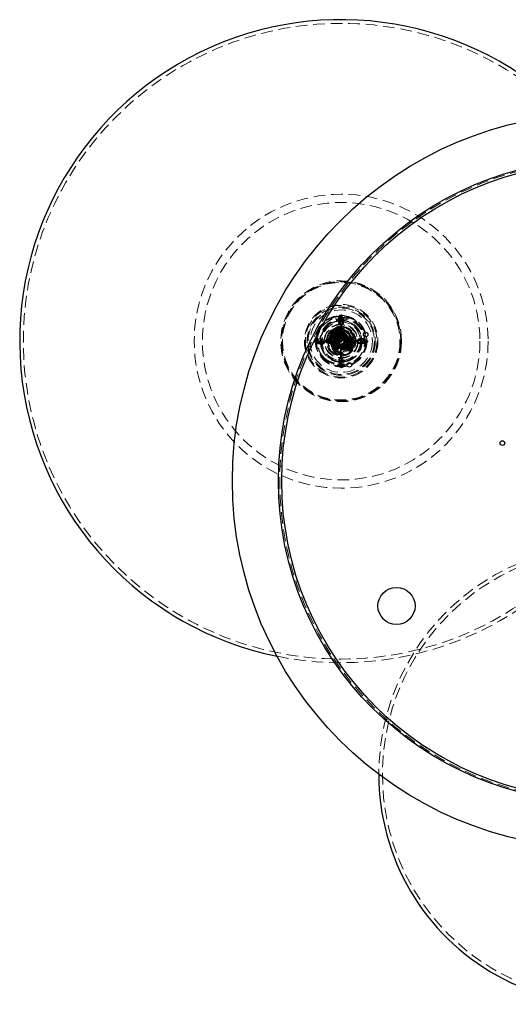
# Model space of a CAD drawing. Header units: millimetres. Extents: x 373 to 928, y 275 to 747.
# Tile 114 of 117: x 617 to 670, y 640 to 747. Entities that reach past the tile are written whole.
import ezdxf

# ---------------------------------------------------------------- set-up
doc = ezdxf.new("R2010")
doc.units = ezdxf.units.MM
doc.linetypes.add('HIDDEN', pattern=[1.905, 1.27, -0.635])

msp = doc.modelspace()

# ---------------------------------------------------------------- linework, layer by layer
at = {"color": 7, "linetype": 'HIDDEN', "lineweight": 18}
for p, q in [((651.15, 713.93), (651.07, 714.25)), ((651.07, 714.25), (651.15, 713.93)), ((651.15, 713.93), (651.15, 713.93)), ((651.38, 714.3), (651.39, 713.74)), ((651.56, 714.44), (651.54, 714.43)), ((651.6, 714.22), (651.7, 714.22)), ((651.6, 714.22), (651.62, 712.2)), ((651.63, 714.6), (651.73, 714.6)), ((651.63, 714.6), (651.65, 712.2)), ((651.72, 712.2), (651.7, 714.22)), ((651.75, 712.2), (651.73, 714.6)), ((651.76, 714.43), (651.74, 714.44)), ((651.93, 713.75), (651.92, 714.31)), ((650.5, 712.85), (650.49, 712.83)), ((650.83, 712.35), (650.53, 712.87)), ((650.83, 712.35), (651.52, 712.76)), ((651.22, 713.27), (651.36, 713.36)), ((651.52, 712.76), (651.22, 713.27)), ((651.3, 713.25), (651.29, 713.24)), ((651.33, 713.21), (651.3, 713.25)), ((651.66, 713.25), (651.38, 713.22)), ((651.43, 713.04), (651.4, 713.08)), ((651.46, 713.19), (651.45, 713.21)), ((651.53, 712.86), (651.5, 712.91)), ((652, 712.34), (651.54, 713.12)), ((651.57, 713.02), (651.55, 713.04)), ((651.67, 712.84), (651.65, 712.86)), ((651.19, 711.79), (648.79, 711.77)), ((648.79, 711.67), (648.79, 711.77)), ((648.79, 711.67), (651.19, 711.69)), ((648.96, 711.8), (648.95, 711.79)), ((649.64, 711.97), (649.08, 711.97)), ((651.19, 711.77), (649.17, 711.75)), ((649.17, 711.65), (649.17, 711.75)), ((650.42, 712.71), (650.43, 712.69)), ((650.67, 711.74), (650.47, 711.75)), ((650.47, 711.73), (650.47, 711.72)), ((650.47, 711.72), (650.67, 711.72)), ((650.47, 711.7), (650.47, 711.69)), ((650.67, 711.7), (650.47, 711.7)), ((650.67, 711.69), (650.47, 711.67)), ((650.51, 712.5), (650.97, 711.73)), ((650.56, 712.69), (650.58, 712.65)), ((650.62, 712.37), (650.64, 712.35)), ((650.66, 712.52), (650.68, 712.48)), ((650.67, 711.72), (650.67, 711.74)), ((650.67, 711.74), (651.27, 711.74)), ((651.27, 711.69), (650.67, 711.69)), ((650.72, 712.2), (650.74, 712.18)), ((650.76, 712.35), (650.79, 712.31)), ((651.69, 712.72), (650.79, 712.18)), ((650.8, 711.71), (650.82, 711.9)), ((650.83, 712.03), (650.84, 712)), ((650.86, 712.18), (650.89, 712.13)), ((651.27, 712.14), (650.91, 712.13)), ((650.93, 711.85), (650.94, 711.83)), ((650.96, 712.01), (650.99, 711.96)), ((650.99, 712.24), (650.97, 712.23)), ((651.72, 712.68), (650.99, 712.24)), ((651.03, 711.68), (651.04, 711.66)), ((651.07, 711.83), (651.09, 711.79)), ((651.13, 712.52), (651.23, 712.35)), ((651.19, 711.69), (651.19, 711.79)), ((651.19, 711.67), (651.19, 711.77)), ((651.33, 712.41), (651.23, 712.58)), ((651.23, 712.35), (651.33, 712.41)), ((651.27, 712.14), (651.27, 711.74)), ((651.27, 711.69), (651.28, 711.29)), ((651.54, 712.66), (651.6, 712.68)), ((651.66, 712.6), (651.55, 712.59)), ((651.63, 712.69), (651.61, 712.73)), ((651.62, 712.2), (651.72, 712.2)), ((651.64, 712.12), (651.67, 712.12)), ((651.65, 712.2), (651.75, 712.2)), ((651.73, 712.52), (651.71, 712.56)), ((651.91, 712.66), (651.74, 712.69)), ((651.77, 712.67), (651.76, 712.69)), ((651.84, 712.35), (651.81, 712.39)), ((651.87, 712.5), (651.86, 712.52)), ((651.94, 712.18), (651.91, 712.22)), ((651.97, 712.33), (651.96, 712.35)), ((652.04, 712), (652.01, 712.05)), ((652.03, 711.9), (652.18, 711.98)), ((652.08, 712.16), (652.06, 712.18)), ((652.42, 712.15), (652.07, 712.14)), ((652.07, 711.75), (652.07, 712.14)), ((652.07, 711.75), (652.67, 711.75)), ((652.07, 711.7), (652.07, 711.3)), ((652.67, 711.7), (652.07, 711.7)), ((652.12, 712.24), (652.42, 712.15)), ((654.17, 711.78), (652.15, 711.77)), ((652.15, 711.77), (652.15, 711.67)), ((654.56, 711.76), (652.15, 711.74)), ((652.15, 711.74), (652.15, 711.64)), ((652.15, 711.67), (654.17, 711.68)), ((652.67, 711.75), (652.87, 711.77)), ((652.67, 711.75), (652.67, 711.74)), ((652.67, 711.74), (652.87, 711.74)), ((652.67, 711.72), (652.67, 711.7)), ((652.87, 711.72), (652.67, 711.72)), ((652.67, 711.7), (652.87, 711.68)), ((652.87, 711.74), (652.87, 711.75)), ((652.87, 711.71), (652.87, 711.72)), ((654.26, 712.01), (653.7, 712)), ((654.17, 711.78), (654.17, 711.68)), ((654.4, 711.83), (654.38, 711.85)), ((654.56, 711.76), (654.56, 711.66)), ((648.95, 711.61), (648.96, 711.59)), ((649.09, 711.43), (649.65, 711.43)), ((649.17, 711.65), (651.19, 711.67)), ((649.59, 710.83), (649.51, 711.08)), ((651.22, 711.2), (650.92, 711.29)), ((650.92, 711.29), (651.28, 711.29)), ((651.13, 711.51), (651.15, 711.49)), ((651.17, 711.66), (651.19, 711.62)), ((651.27, 711.49), (651.3, 711.45)), ((651.7, 711.24), (651.6, 711.24)), ((651.6, 711.24), (651.62, 708.83)), ((651.61, 710.75), (652.49, 711.27)), ((651.72, 711.24), (651.62, 711.23)), ((651.62, 711.23), (651.64, 709.22)), ((651.65, 710.72), (652.56, 711.25)), ((651.72, 708.83), (651.7, 711.24)), ((651.74, 709.22), (651.72, 711.24)), ((652.07, 711.3), (652.43, 711.3)), ((652.43, 711.3), (652.13, 711.2)), ((652.15, 711.64), (654.56, 711.66)), ((653.7, 711.46), (654.26, 711.47)), ((654.38, 711.63), (654.4, 711.65)), ((651.42, 709.69), (651.42, 709.13)), ((651.96, 709.13), (651.96, 709.69)), ((653.54, 709.93), (653.24, 709.67)), ((653.47, 709.86), (653.51, 709.91)), ((651.59, 709.01), (651.6, 708.99)), ((651.72, 708.83), (651.62, 708.83)), ((651.74, 709.22), (651.64, 709.22)), ((651.78, 708.99), (651.8, 709.01)), ((652.01, 709.49), (651.82, 709.46))]:
    msp.add_line(p, q, dxfattribs=at)
at = {"color": 7, "linetype": 'HIDDEN', "lineweight": 18, "flags": 128}
for points in [[(651.78, 714.32), (651.65, 714.32), (651.52, 714.31)], [(651.34, 713.17), (651.41, 713.2), (651.45, 713.21), (651.42, 713.18), (651.32, 713.1), (651.32, 713.1), (651.17, 713), (650.99, 712.88), (650.8, 712.75), (650.65, 712.65), (650.55, 712.58), (650.52, 712.54), (650.56, 712.55), (650.68, 712.61), (650.84, 712.69), (651.04, 712.79), (651.09, 712.82)], [(651.66, 713.34), (651.32, 713.3), (651.14, 713.25)], [(651.14, 712.85), (651.23, 712.89), (651.4, 712.97), (651.51, 713.03), (651.55, 713.04), (651.52, 713), (651.42, 712.93), (651.42, 712.93), (651.4, 712.91)], [(651.66, 713.32), (651.32, 713.28), (651.22, 713.25)], [(651.44, 712.77), (651.5, 712.8), (651.61, 712.85), (651.65, 712.86), (651.62, 712.83), (651.52, 712.76), (651.52, 712.76), (651.38, 712.66)], [(650.9, 711.31), (650.84, 711.47), (650.8, 711.71)], [(651.53, 712.59), (651.6, 712.63), (651.71, 712.68), (651.76, 712.69), (651.73, 712.66), (651.63, 712.59), (651.63, 712.59), (651.47, 712.48), (651.29, 712.36), (651.11, 712.24), (650.96, 712.13), (650.86, 712.06), (650.83, 712.03), (650.87, 712.04), (650.98, 712.09), (651.14, 712.17)], [(650.93, 712.2), (650.86, 712.08), (650.86, 712.08)], [(651.67, 712.41), (651.71, 712.44), (651.83, 712.49), (651.87, 712.5), (651.84, 712.47), (651.74, 712.39), (651.59, 712.29), (651.41, 712.17), (651.22, 712.04), (651.07, 711.94), (650.97, 711.87), (650.94, 711.83), (650.98, 711.84), (651.1, 711.9), (651.26, 711.98), (651.46, 712.08), (651.65, 712.18), (651.82, 712.26), (651.93, 712.32), (651.97, 712.33), (651.94, 712.29), (651.84, 712.22), (651.69, 712.12), (651.51, 711.99), (651.33, 711.87), (651.17, 711.77), (651.07, 711.69), (651.04, 711.66), (651.09, 711.67), (651.2, 711.72), (651.37, 711.81), (651.56, 711.91), (651.75, 712.01), (651.92, 712.09), (652.03, 712.14), (652.08, 712.16), (652.04, 712.12), (651.94, 712.05), (651.79, 711.94), (651.61, 711.82), (651.43, 711.7), (651.28, 711.59), (651.18, 711.52), (651.15, 711.49), (651.19, 711.5), (651.3, 711.55), (651.47, 711.64), (651.66, 711.74), (651.86, 711.84), (652.02, 711.92), (652.13, 711.97), (652.13, 711.97)], [(650.99, 712.24), (650.99, 712.24)], [(650.99, 712.24), (650.99, 712.24)], [(650.99, 712.24), (650.99, 712.24)], [(650.99, 712.24), (650.99, 712.24)], [(650.99, 712.24), (650.99, 712.24)], [(650.99, 712.24), (650.99, 712.24)], [(650.99, 712.24), (650.99, 712.24)], [(650.99, 712.24), (650.99, 712.24)], [(650.99, 712.24), (650.99, 712.24)], [(651.66, 712.21), (651.8, 712.29), (651.92, 712.34), (651.96, 712.35), (651.93, 712.32), (651.83, 712.24), (651.83, 712.24), (651.68, 712.14), (651.5, 712.02), (651.31, 711.89), (651.16, 711.79), (651.06, 711.71), (651.03, 711.68), (651.07, 711.69), (651.19, 711.75), (651.35, 711.83), (651.55, 711.93), (651.74, 712.03), (651.91, 712.11), (652.02, 712.17), (652.04, 712.17)], [(651.06, 711.71), (651.1, 711.92), (651.15, 712.03)], [(651.1, 711.71), (651.14, 711.92), (651.2, 712.04)], [(652.06, 712.18), (652.03, 712.14), (651.93, 712.07), (651.93, 712.07), (651.78, 711.96), (651.6, 711.84), (651.42, 711.72), (651.26, 711.62), (651.16, 711.54), (651.13, 711.51), (651.18, 711.52), (651.29, 711.57), (651.45, 711.66), (651.65, 711.76), (651.84, 711.86), (652.01, 711.94), (652.12, 711.99), (652.12, 711.99)], [(651.27, 711.69), (651.27, 711.71), (651.27, 711.74)], [(651.38, 711.72), (651.4, 711.83), (651.41, 711.85)], [(651.51, 712.58), (651.54, 712.58), (651.57, 712.58)], [(651.54, 712.57), (651.54, 712.57)], [(651.54, 712.57), (651.54, 712.57)], [(651.54, 712.57), (651.54, 712.57)], [(651.54, 712.57), (651.54, 712.57)], [(651.54, 712.57), (651.54, 712.57)], [(651.54, 712.57), (651.54, 712.57)], [(651.54, 712.57), (651.54, 712.57)], [(651.54, 712.57), (651.54, 712.57)], [(651.54, 712.57), (651.54, 712.57)], [(651.59, 712.4), (651.7, 712.46), (651.81, 712.51), (651.86, 712.52), (651.83, 712.49), (651.73, 712.41), (651.73, 712.41), (651.58, 712.31)], [(651.8, 710.87), (651.8, 710.87)], [(651.8, 710.87), (651.8, 710.87)], [(651.8, 710.87), (651.8, 710.87)], [(651.8, 710.87), (651.8, 710.87)], [(651.8, 710.87), (651.8, 710.87)], [(651.8, 710.87), (651.8, 710.87)], [(651.8, 710.87), (651.8, 710.87)], [(651.8, 710.87), (651.8, 710.87)], [(651.8, 710.87), (651.8, 710.87)], [(651.8, 710.87), (651.8, 710.87)], [(652.35, 711.19), (652.35, 711.19)], [(652.35, 711.19), (652.35, 711.19)], [(652.35, 711.19), (652.35, 711.19)], [(652.35, 711.19), (652.35, 711.19)], [(652.35, 711.19), (652.35, 711.19)], [(652.35, 711.19), (652.35, 711.19)], [(652.35, 711.19), (652.35, 711.19)], [(652.35, 711.19), (652.35, 711.19)], [(652.35, 711.19), (652.35, 711.19)], [(652.35, 711.19), (652.35, 711.19)]]:
    msp.add_lwpolyline(points, dxfattribs=at)
at = {"color": 7, "linetype": 'HIDDEN', "lineweight": 18}
for centre, radius in [((651.67, 711.72), 34.6), ((679.83, 696.52), 34.84), ((679.83, 696.52), 34.64), ((651.67, 711.72), 16), ((651.67, 711.72), 15.1), ((651.67, 711.72), 6.58), ((651.67, 711.72), 6.5), ((651.67, 711.72), 6.48), ((651.67, 711.72), 6.4), ((651.67, 711.72), 4), ((651.67, 711.72), 3.9), ((651.67, 711.72), 3.71), ((651.67, 711.72), 3.61), ((651.67, 711.72), 3.4), ((651.67, 711.72), 2.8), ((651.67, 711.72), 2.76), ((651.67, 711.72), 2.7), ((651.67, 711.72), 2.7), ((651.67, 711.72), 2.24), ((651.67, 711.72), 2.2), ((651.65, 714.3), 0.27), ((651.66, 713.74), 0.27), ((651.66, 713.73), 0.174), ((651.65, 714.31), 0.158), ((651.66, 713.7), 0.148), ((651.65, 714.34), 0.132), ((651.67, 711.72), 2.09), ((651.67, 711.72), 1.85), ((651.67, 711.72), 1.8), ((651.67, 711.72), 1.5), ((651.67, 711.72), 1.49), ((651.67, 711.72), 1.4), ((651.67, 711.72), 1.3), ((651.67, 711.72), 1.25), ((651.67, 711.72), 1.19), ((651.67, 711.72), 1.1), ((649.08, 711.7), 0.27), ((649.04, 711.7), 0.132), ((649.08, 711.7), 0.158), ((649.65, 711.7), 0.27), ((649.66, 711.7), 0.174), ((649.68, 711.7), 0.148), ((651.67, 711.72), 1), ((651.67, 711.72), 0.97), ((651.67, 711.72), 0.944), ((651.67, 711.72), 0.9), ((651.67, 711.72), 0.73), ((651.67, 711.72), 0.7), ((651.67, 711.72), 0.66), ((651.67, 711.72), 0.6), ((651.67, 711.72), 0.5), ((651.67, 711.72), 0.0958), ((653.7, 711.73), 0.27), ((653.68, 711.73), 0.174), ((653.66, 711.73), 0.148), ((654.26, 711.74), 0.27), ((654.26, 711.74), 0.158), ((654.3, 711.74), 0.132), ((651.69, 709.69), 0.27), ((651.69, 709.7), 0.174), ((651.69, 709.73), 0.148), ((651.69, 709.13), 0.27), ((651.69, 709.13), 0.158), ((651.69, 709.09), 0.132), ((680.76, 664.54), 24.6)]:
    msp.add_circle(centre, radius, dxfattribs=at)
at = {"color": 7, "linetype": 'Continuous', "lineweight": 25}
for centre, radius in [((679.83, 696.52), 40), ((679.83, 696.52), 35), ((679.83, 696.52), 34.64), ((654.33, 712.44), 0.25), ((652.56, 709.15), 0.25), ((669.22, 700.63), 0.25), ((657.69, 682.9), 2.02)]:
    msp.add_circle(centre, radius, dxfattribs=at)
for centre, radius, start, end in [((651.67, 711.72), 35, 44.8111, 258.4949), ((680.76, 664.54), 25, 179.8981, 3.408)]:
    msp.add_arc(centre, radius, start, end, dxfattribs=at)
at = {"color": 7, "linetype": 'HIDDEN', "lineweight": 18}
for centre, radius, start, end in [((651.67, 711.72), 35, 258.4949, 44.8111), ((651.67, 711.72), 1.62, 132.484, 90.4462), ((651.67, 711.72), 1.6, 141.8224, 90.4462), ((651.67, 711.72), 1.53, 136.2706, 90.4462), ((651.67, 711.72), 1.2, 180.4462, 105.2882), ((651.67, 711.72), 1.09, 180.4462, 99.1571), ((651.67, 711.72), 1.2, 142.7804, 180.4462), ((650.87, 711.72), 0.398, 132.2797, 179.5446), ((650.87, 711.7), 0.398, 181.3478, 228.6127), ((650.9, 711.77), 0.367, 100.4643, 184.4484), ((651.67, 711.72), 1.14, 178.9552, 181.9372), ((650.9, 711.66), 0.367, 176.444, 260.4281), ((651.67, 711.72), 1.09, 137.1564, 180.4462), ((650.66, 711.9), 0.128, 53.4159, 116.4887), ((651.67, 711.72), 0.884, 171.8392, 90.4462), ((650.84, 712.07), 0.0574, 66.0911, 94.9217), ((651.67, 711.72), 0.827, 164.279, 196.6134), ((651.2, 711.92), 0.324, 116.0686, 175.8973), ((651.67, 711.72), 0.771, 180.4462, 94.5905), ((651.67, 711.72), 0.771, 142.3772, 180.4462), ((651.67, 711.72), 0.765, 131.5933, 228.9192), ((651.67, 711.72), 0.611, 180.4462, 93.7352), ((651.67, 711.72), 0.571, 180.4462, 88.7914), ((651.67, 711.72), 0.4, 154.2577, 176.8337), ((651.67, 711.72), 0.4, 184.0588, 270.4462), ((651.67, 711.72), 0.296, 180.4462, 84.2717), ((651.67, 711.72), 0.4, 4.0588, 90.4462), ((651.67, 711.72), 0.4, 270.4462, 356.8337), ((651.67, 711.72), 0.4, 356.8337, 4.0588), ((652.16, 711.94), 0.307, 3.6163, 97.4647), ((651.67, 711.72), 0.765, 312.7687, 48.7764), ((651.67, 711.72), 0.827, 344.279, 16.6134), ((652.5, 712.08), 0.0574, 85.9707, 114.8013), ((652.44, 711.78), 0.367, 356.444, 80.4281), ((652.44, 711.67), 0.367, 280.4643, 4.4484), ((652.68, 711.92), 0.128, 64.4038, 127.4765), ((652.47, 711.74), 0.398, 1.3478, 48.6127), ((652.47, 711.71), 0.398, 312.2797, 359.5446), ((651.67, 711.72), 1.14, 358.9552, 1.9372), ((650.66, 711.52), 0.128, 244.4038, 307.4765), ((651.18, 711.5), 0.307, 183.6163, 277.4647), ((651.67, 711.72), 0.873, 276.4117, 324.5552), ((652.16, 711.51), 0.307, 263.4278, 357.2761), ((652.68, 711.53), 0.128, 233.4159, 296.4887), ((651.67, 711.72), 2.6, 224.1341, 314.1341), ((680.76, 664.54), 25, 78.1501, 179.8981)]:
    msp.add_arc(centre, radius, start, end, dxfattribs=at)
for points, knots in [([(649.81, 709.91), (649.68, 710.05), (649.44, 710.33), (649.18, 710.89), (649.04, 711.55), (649.1, 712.28), (649.36, 712.97), (649.79, 713.57), (650.38, 714.01), (651.06, 714.28), (651.8, 714.35), (652.52, 714.21), (653.18, 713.88), (653.72, 713.38), (654.1, 712.75), (654.29, 712.03), (654.26, 711.3), (654.12, 710.74), (653.94, 710.48), (653.89, 710.41)], [0, 0, 0, 0, 0.048032, 0.095889, 0.159205, 0.222183, 0.2854, 0.348484, 0.411567, 0.474784, 0.537762, 0.601078, 0.663989, 0.72736, 0.790242, 0.853624, 0.916516, 0.979865, 1, 1, 1, 1]), ([(649.49, 711.07), (649.43, 711.32), (649.31, 711.82), (649.46, 712.59), (649.84, 713.28), (650.44, 713.82), (651.06, 714.08), (651.59, 714.16), (652.13, 714.15), (652.67, 714), (653.14, 713.73), (653.47, 713.47), (653.74, 713.15), (653.96, 712.8), (654.12, 712.4), (654.21, 711.99), (654.23, 711.57), (654.18, 711.14), (654.06, 710.73), (653.85, 710.28), (653.62, 710.01), (653.48, 709.85)], [0, 0, 0, 0, 0.07364, 0.147237, 0.222442, 0.298513, 0.375209, 0.414413, 0.453622, 0.53232, 0.572195, 0.612072, 0.6525, 0.692931, 0.733617, 0.774303, 0.815435, 0.85657, 0.898111, 0.939654, 1, 1, 1, 1]), ([(649.49, 711.07), (649.45, 711.24), (649.37, 711.61), (649.42, 712.21), (649.64, 712.82), (650.03, 713.34), (650.54, 713.73), (651.14, 713.96), (651.78, 714.02), (652.42, 713.9), (652.99, 713.61), (653.46, 713.17), (653.79, 712.62), (653.96, 711.99), (653.95, 711.35), (653.76, 710.73), (653.4, 710.19), (652.91, 709.78), (652.34, 709.5), (651.93, 709.47), (651.73, 709.45)], [0, 0, 0, 0, 0.045006, 0.101276, 0.157759, 0.214123, 0.270487, 0.32697, 0.38324, 0.439812, 0.496021, 0.552643, 0.608827, 0.665458, 0.721651, 0.778252, 0.834488, 0.89102, 0.947333, 1, 1, 1, 1]), ([(651.22, 713.27), (651.17, 713.24), (651.07, 713.17), (650.88, 713.05), (650.7, 712.92), (650.54, 712.82), (650.44, 712.74), (650.41, 712.71), (650.45, 712.72), (650.56, 712.77), (650.66, 712.82), (650.7, 712.84)], [0, 0, 0, 0, 0.113889, 0.227777, 0.341666, 0.455555, 0.569443, 0.683332, 0.797221, 0.911109, 1, 1, 1, 1]), ([(650.48, 712.83), (650.47, 712.81), (650.45, 712.77), (650.43, 712.74), (650.42, 712.72)], [0, 0, 0, 0, 0.499776, 1, 1, 1, 1]), ([(651.36, 713.36), (651.36, 713.35), (651.35, 713.34), (651.24, 713.26), (651.08, 713.15), (650.9, 713.03), (650.71, 712.9), (650.55, 712.79), (650.45, 712.72), (650.42, 712.69), (650.47, 712.7), (650.55, 712.74), (650.64, 712.78), (650.66, 712.79)], [0, 0, 0, 0, 0.095653, 0.191307, 0.28696, 0.382613, 0.478267, 0.57392, 0.669574, 0.765227, 0.86088, 0.956534, 1, 1, 1, 1]), ([(651.22, 713.27), (651.17, 713.25), (651.09, 713.2), (650.93, 713.1), (650.77, 713.01), (650.64, 712.93), (650.54, 712.88), (650.52, 712.86), (650.5, 712.85)], [0, 0, 0, 0, 0.180993, 0.361929, 0.542771, 0.71431, 0.880636, 1, 1, 1, 1]), ([(650.51, 712.51), (650.51, 712.5), (650.51, 712.5), (650.53, 712.54), (650.6, 712.62), (650.7, 712.73), (650.84, 712.85), (650.94, 712.91), (650.99, 712.94)], [0, 0, 0, 0, 0.04652, 0.234097, 0.425906, 0.634944, 0.849165, 1, 1, 1, 1]), ([(651.44, 713.18), (651.45, 713.18), (651.48, 713.19), (651.44, 713.16), (651.34, 713.09), (651.18, 712.98), (651, 712.85), (650.81, 712.73), (650.66, 712.62), (650.55, 712.55), (650.52, 712.51), (650.57, 712.52), (650.68, 712.58), (650.8, 712.64), (650.88, 712.68), (650.89, 712.69)], [0, 0, 0, 0, 0.052415, 0.137068, 0.221721, 0.306374, 0.391027, 0.47568, 0.560333, 0.644986, 0.729639, 0.814292, 0.898945, 0.983598, 1, 1, 1, 1]), ([(650.56, 712.69), (650.56, 712.69), (650.58, 712.69), (650.68, 712.74), (650.82, 712.8), (650.98, 712.89), (651.14, 712.97), (651.28, 713.04), (651.38, 713.08), (651.41, 713.08), (651.39, 713.06), (651.31, 712.99), (651.18, 712.9), (651.03, 712.8), (650.88, 712.7), (650.75, 712.61), (650.68, 712.55), (650.65, 712.52), (650.66, 712.52), (650.67, 712.52)], [0, 0, 0, 0, 0.061413, 0.122954, 0.184495, 0.246036, 0.307577, 0.369117, 0.430658, 0.492199, 0.55374, 0.615281, 0.676821, 0.738362, 0.799903, 0.861444, 0.922985, 0.984525, 1, 1, 1, 1]), ([(651.35, 712.92), (651.37, 712.93), (651.45, 712.97), (651.53, 713.01), (651.58, 713.02), (651.55, 712.99), (651.44, 712.91), (651.29, 712.81), (651.1, 712.68), (650.91, 712.56), (650.76, 712.45), (650.65, 712.37), (650.62, 712.34), (650.67, 712.35), (650.76, 712.39), (650.84, 712.44), (650.87, 712.45)], [0, 0, 0, 0, 0.026531, 0.104567, 0.182603, 0.260639, 0.338675, 0.416711, 0.494747, 0.572782, 0.650818, 0.728854, 0.80689, 0.884926, 0.962962, 1, 1, 1, 1]), ([(651.41, 713.03), (651.42, 713.03), (651.44, 713.04), (651.41, 713.01), (651.34, 712.96), (651.27, 712.91), (651.24, 712.89)], [0, 0, 0, 0, 0.150117, 0.46788, 0.785643, 1, 1, 1, 1]), ([(651.5, 712.91), (651.5, 712.9), (651.49, 712.88), (651.41, 712.82), (651.33, 712.76), (651.29, 712.74)], [0, 0, 0, 0, 0.343568, 0.687848, 1, 1, 1, 1]), ([(651.3, 713.25), (651.31, 713.26), (651.33, 713.3), (651.35, 713.34), (651.36, 713.36)], [0, 0, 0, 0, 0.499762, 1, 1, 1, 1]), ([(651.31, 713.2), (651.32, 713.21), (651.33, 713.21), (651.33, 713.21), (651.33, 713.21)], [0, 0, 0, 0, 0.9978134, 1, 1, 1, 1]), ([(651.44, 713.21), (651.42, 713.21), (651.38, 713.21), (651.34, 713.21), (651.32, 713.21)], [0, 0, 0, 0, 0.5000723, 1, 1, 1, 1]), ([(651.4, 713.07), (651.41, 713.09), (651.43, 713.13), (651.45, 713.17), (651.46, 713.18)], [0, 0, 0, 0, 0.499762, 1, 1, 1, 1]), ([(651.54, 713.04), (651.52, 713.04), (651.48, 713.04), (651.44, 713.04), (651.42, 713.04)], [0, 0, 0, 0, 0.5000723, 1, 1, 1, 1]), ([(651.59, 712.81), (651.6, 712.82), (651.65, 712.85), (651.68, 712.85), (651.65, 712.82), (651.56, 712.75), (651.47, 712.69), (651.44, 712.67)], [0, 0, 0, 0, 0.084395, 0.337199, 0.590003, 0.842807, 1, 1, 1, 1]), ([(651.5, 712.9), (651.51, 712.92), (651.53, 712.96), (651.55, 712.99), (651.56, 713.01)], [0, 0, 0, 0, 0.499762, 1, 1, 1, 1]), ([(651.51, 712.86), (651.52, 712.86), (651.53, 712.87), (651.53, 712.86), (651.53, 712.86)], [0, 0, 0, 0, 0.997813, 1, 1, 1, 1]), ([(651.64, 712.87), (651.62, 712.87), (651.58, 712.86), (651.54, 712.86), (651.52, 712.86)], [0, 0, 0, 0, 0.5000723, 1, 1, 1, 1]), ([(651.53, 713.11), (651.53, 713.11), (651.55, 713.11), (651.54, 713.11), (651.54, 713.11)], [0, 0, 0, 0, 0.251421, 1, 1, 1, 1]), ([(651.61, 712.73), (651.62, 712.75), (651.64, 712.78), (651.66, 712.82), (651.67, 712.84)], [0, 0, 0, 0, 0.499762, 1, 1, 1, 1]), ([(650.44, 712.69), (650.46, 712.69), (650.5, 712.69), (650.54, 712.69), (650.56, 712.69)], [0, 0, 0, 0, 0.500101, 1, 1, 1, 1]), ([(650.6, 712.02), (650.57, 711.99), (650.52, 711.93), (650.48, 711.83), (650.48, 711.77), (650.47, 711.75)], [0, 0, 0, 0, 0.419924, 0.769569, 1, 1, 1, 1]), ([(650.47, 711.69), (650.48, 711.69), (650.49, 711.68), (650.52, 711.68), (650.53, 711.68)], [0, 0, 0, 0, 0.73249, 1, 1, 1, 1]), ([(650.58, 712.66), (650.57, 712.64), (650.55, 712.6), (650.53, 712.56), (650.52, 712.55)], [0, 0, 0, 0, 0.4997758, 1, 1, 1, 1]), ([(650.87, 711.94), (650.82, 711.9), (650.7, 711.8), (650.59, 711.76), (650.53, 711.74)], [0, 0, 0, 0, 0.492821, 1, 1, 1, 1]), ([(650.53, 711.68), (650.54, 711.68), (650.6, 711.66), (650.71, 711.61), (650.82, 711.52), (650.88, 711.48)], [0, 0, 0, 0, 0.0854987, 0.5380729, 1, 1, 1, 1]), ([(650.54, 712.52), (650.56, 712.52), (650.6, 712.52), (650.64, 712.52), (650.66, 712.52)], [0, 0, 0, 0, 0.500101, 1, 1, 1, 1]), ([(650.59, 712.66), (650.58, 712.65), (650.58, 712.65), (650.58, 712.65), (650.58, 712.65)], [0, 0, 0, 0, 0.996005, 1, 1, 1, 1]), ([(650.83, 712.13), (650.78, 712.12), (650.7, 712.1), (650.63, 712.04), (650.6, 712.02)], [0, 0, 0, 0, 0.5668311, 1, 1, 1, 1]), ([(650.66, 712.41), (650.66, 712.4), (650.62, 712.38), (650.61, 712.37), (650.65, 712.37), (650.76, 712.42), (650.86, 712.48), (650.91, 712.5)], [0, 0, 0, 0, 0.008748, 0.270055, 0.531361, 0.792668, 1, 1, 1, 1]), ([(650.64, 712.35), (650.66, 712.35), (650.7, 712.35), (650.74, 712.35), (650.76, 712.35)], [0, 0, 0, 0, 0.500101, 1, 1, 1, 1]), ([(650.71, 712.51), (650.71, 712.51), (650.68, 712.49), (650.67, 712.48), (650.68, 712.48), (650.68, 712.48)], [0, 0, 0, 0, 0.024517, 0.998991, 1, 1, 1, 1]), ([(650.91, 712.34), (650.89, 712.33), (650.82, 712.28), (650.75, 712.23), (650.71, 712.19), (650.76, 712.2), (650.87, 712.25), (650.98, 712.31), (651.03, 712.34)], [0, 0, 0, 0, 0.0633439, 0.2546413, 0.4459387, 0.637236, 0.8285334, 1, 1, 1, 1]), ([(650.79, 712.31), (650.78, 712.29), (650.76, 712.26), (650.74, 712.22), (650.73, 712.2)], [0, 0, 0, 0, 0.499776, 1, 1, 1, 1]), ([(650.87, 712.28), (650.87, 712.28), (650.82, 712.25), (650.76, 712.2), (650.72, 712.17), (650.77, 712.18), (650.86, 712.22), (650.95, 712.27), (650.98, 712.28)], [0, 0, 0, 0, 0.003665, 0.225196, 0.446728, 0.668259, 0.88979, 1, 1, 1, 1]), ([(650.74, 712.18), (650.76, 712.18), (650.8, 712.18), (650.85, 712.18), (650.87, 712.18)], [0, 0, 0, 0, 0.500101, 1, 1, 1, 1]), ([(650.81, 712.4), (650.8, 712.39), (650.76, 712.36), (650.75, 712.35), (650.79, 712.35), (650.88, 712.39), (650.98, 712.44), (651.02, 712.46)], [0, 0, 0, 0, 0.086996, 0.315247, 0.543498, 0.771749, 1, 1, 1, 1]), ([(650.97, 712.23), (650.94, 712.2), (650.86, 712.09), (650.78, 711.88), (650.75, 711.59), (650.81, 711.4), (650.84, 711.31)], [0, 0, 0, 0, 0.127431, 0.404098, 0.707241, 1, 1, 1, 1]), ([(650.79, 712.31), (650.79, 712.31), (650.78, 712.31), (650.79, 712.31), (650.79, 712.31)], [0, 0, 0, 0, 0.996005, 1, 1, 1, 1]), ([(650.79, 712.13), (650.81, 712.14), (650.85, 712.16), (650.91, 712.19), (650.95, 712.22), (650.97, 712.23)], [0, 0, 0, 0, 0.316463, 0.658022, 1, 1, 1, 1]), ([(650.99, 712.24), (650.93, 712.14), (650.81, 711.94), (650.8, 711.59), (650.91, 711.27), (651.14, 711.01), (651.46, 710.85), (651.69, 710.86), (651.8, 710.87)], [0, 0, 0, 0, 0.16994, 0.33497, 0.5, 0.66503, 0.83006, 1, 1, 1, 1]), ([(650.99, 712.24), (650.93, 712.14), (650.81, 711.94), (650.8, 711.59), (650.91, 711.27), (651.14, 711.01), (651.46, 710.85), (651.69, 710.86), (651.8, 710.87)], [0, 0, 0, 0, 0.16994, 0.33497, 0.5, 0.66503, 0.83006, 1, 1, 1, 1]), ([(651.06, 712.21), (651.02, 712.2), (650.94, 712.16), (650.86, 712.13), (650.82, 712.13), (650.81, 712.13)], [0, 0, 0, 0, 0.359682, 0.866494, 1, 1, 1, 1]), ([(650.82, 712.31), (650.85, 712.32), (650.88, 712.34), (650.95, 712.37), (650.97, 712.38)], [0, 0, 0, 0, 0.72152, 1, 1, 1, 1]), ([(650.89, 712.14), (650.88, 712.12), (650.86, 712.08), (650.84, 712.05), (650.83, 712.03)], [0, 0, 0, 0, 0.499776, 1, 1, 1, 1]), ([(650.91, 712.13), (650.91, 712.13), (650.91, 712.13), (650.91, 712.13), (650.9, 712.13), (650.89, 712.13), (650.87, 712.13), (650.85, 712.13), (650.83, 712.13)], [0, 0, 0, 0, 0.022641, 0.069405, 0.134768, 0.261819, 0.509662, 1, 1, 1, 1]), ([(651.63, 712.62), (651.66, 712.63), (651.74, 712.67), (651.78, 712.68), (651.75, 712.65), (651.65, 712.57), (651.49, 712.46), (651.3, 712.34), (651.12, 712.21), (650.96, 712.11), (650.86, 712.03), (650.83, 712), (650.87, 712.01), (650.97, 712.05), (651.07, 712.1), (651.11, 712.12)], [0, 0, 0, 0, 0.068656, 0.148528, 0.2284, 0.308272, 0.388144, 0.468017, 0.547889, 0.627761, 0.707633, 0.787505, 0.867377, 0.94725, 1, 1, 1, 1]), ([(650.84, 712), (650.86, 712), (650.91, 712), (650.95, 712), (650.97, 712)], [0, 0, 0, 0, 0.500101, 1, 1, 1, 1]), ([(650.97, 712.27), (650.94, 712.25), (650.87, 712.2), (650.85, 712.17), (650.89, 712.18), (650.98, 712.22), (651.12, 712.29), (651.29, 712.37), (651.45, 712.45), (651.59, 712.52), (651.68, 712.56), (651.72, 712.57), (651.69, 712.54), (651.61, 712.48), (651.53, 712.41), (651.47, 712.38), (651.46, 712.37)], [0, 0, 0, 0, 0.0762263, 0.1524525, 0.2286788, 0.3049051, 0.3811313, 0.4573576, 0.5335839, 0.6098101, 0.6860364, 0.7622627, 0.838489, 0.9147152, 0.9909415, 1, 1, 1, 1]), ([(651.34, 712.4), (651.25, 712.34), (651.09, 712.24), (650.96, 712.06), (650.9, 711.97), (650.87, 711.94)], [0, 0, 0, 0, 0.457953, 0.810063, 1, 1, 1, 1]), ([(651.61, 712.69), (651.62, 712.69), (651.64, 712.7), (651.62, 712.67), (651.54, 712.61), (651.41, 712.52), (651.26, 712.41), (651.11, 712.31), (650.98, 712.22), (650.91, 712.16), (650.88, 712.13), (650.89, 712.13), (650.89, 712.13)], [0, 0, 0, 0, 0.055753, 0.173768, 0.291784, 0.4098, 0.527815, 0.645831, 0.763847, 0.881862, 0.999878, 1, 1, 1, 1]), ([(650.92, 712.14), (650.95, 712.15), (651.01, 712.18), (651.13, 712.24), (651.22, 712.28), (651.25, 712.3)], [0, 0, 0, 0, 0.381766, 0.763533, 1, 1, 1, 1]), ([(651.16, 712.03), (651.13, 712.01), (651.04, 711.95), (650.95, 711.88), (650.92, 711.85), (650.96, 711.86), (651.08, 711.91), (651.2, 711.97), (651.27, 712.01), (651.28, 712.02)], [0, 0, 0, 0, 0.115719, 0.286844, 0.457969, 0.629093, 0.800218, 0.971343, 1, 1, 1, 1]), ([(650.99, 711.97), (650.98, 711.95), (650.96, 711.91), (650.94, 711.88), (650.93, 711.86)], [0, 0, 0, 0, 0.499776, 1, 1, 1, 1]), ([(650.94, 711.83), (650.97, 711.83), (651.01, 711.83), (651.05, 711.83), (651.07, 711.83)], [0, 0, 0, 0, 0.5001013, 1, 1, 1, 1]), ([(651.12, 712.13), (651.1, 712.12), (651.04, 712.08), (650.98, 712.03), (650.95, 712), (650.99, 712.01), (651.08, 712.05), (651.17, 712.09), (651.21, 712.11)], [0, 0, 0, 0, 0.074339, 0.263457, 0.452575, 0.641692, 0.83081, 1, 1, 1, 1]), ([(651.72, 712.52), (651.72, 712.52), (651.75, 712.52), (651.72, 712.5), (651.64, 712.43), (651.51, 712.34), (651.36, 712.24), (651.21, 712.14), (651.08, 712.05), (651.01, 711.99), (650.98, 711.96), (650.99, 711.96), (650.99, 711.96)], [0, 0, 0, 0, 0.0557526, 0.1737682, 0.2917839, 0.4097996, 0.5278152, 0.6458309, 0.7638465, 0.8818622, 0.9998778, 1, 1, 1, 1]), ([(651.09, 711.79), (651.08, 711.78), (651.06, 711.74), (651.04, 711.7), (651.03, 711.69)], [0, 0, 0, 0, 0.499776, 1, 1, 1, 1]), ([(651.16, 712.29), (651.15, 712.28), (651.11, 712.24), (651.09, 712.23), (651.07, 712.22), (651.05, 712.21)], [0, 0, 0, 0, 0.154066, 0.672549, 1, 1, 1, 1]), ([(651.26, 711.99), (651.23, 711.97), (651.15, 711.91), (651.08, 711.86), (651.06, 711.83), (651.09, 711.84), (651.19, 711.88), (651.33, 711.94), (651.49, 712.03), (651.65, 712.11), (651.79, 712.18), (651.88, 712.22), (651.92, 712.22), (651.9, 712.2), (651.82, 712.13), (651.69, 712.04), (651.54, 711.94), (651.39, 711.84), (651.26, 711.75), (651.18, 711.68), (651.16, 711.66), (651.2, 711.66), (651.29, 711.7), (651.43, 711.77), (651.59, 711.85), (651.75, 711.94), (651.89, 712), (651.99, 712.04), (652.02, 712.05), (652, 712.02), (651.92, 711.96), (651.79, 711.87), (651.64, 711.77), (651.49, 711.66), (651.37, 711.58), (651.29, 711.51), (651.26, 711.49), (651.28, 711.49), (651.28, 711.49)], [0, 0, 0, 0, 0.022116, 0.050666, 0.079216, 0.107767, 0.136317, 0.164867, 0.193417, 0.221967, 0.250517, 0.279067, 0.307618, 0.336168, 0.364718, 0.393268, 0.421818, 0.450368, 0.478918, 0.507469, 0.536019, 0.564569, 0.593119, 0.621669, 0.650219, 0.678769, 0.70732, 0.73587, 0.76442, 0.79297, 0.82152, 0.85007, 0.87862, 0.907171, 0.935721, 0.964271, 0.992821, 1, 1, 1, 1]), ([(651.82, 712.34), (651.83, 712.35), (651.85, 712.35), (651.82, 712.32), (651.74, 712.26), (651.61, 712.17), (651.46, 712.07), (651.31, 711.97), (651.19, 711.88), (651.11, 711.82), (651.08, 711.79), (651.09, 711.79), (651.09, 711.79)], [0, 0, 0, 0, 0.0557526, 0.1737682, 0.2917839, 0.4097996, 0.5278152, 0.6458309, 0.7638465, 0.8818622, 0.9998778, 1, 1, 1, 1]), ([(651.92, 712.17), (651.93, 712.17), (651.95, 712.18), (651.92, 712.15), (651.84, 712.09), (651.71, 712), (651.57, 711.9), (651.42, 711.79), (651.29, 711.7), (651.21, 711.64), (651.18, 711.62), (651.19, 711.62), (651.19, 711.62)], [0, 0, 0, 0, 0.055753, 0.173768, 0.291784, 0.4098, 0.527815, 0.645831, 0.763847, 0.881862, 0.999878, 1, 1, 1, 1]), ([(651.22, 712.23), (651.24, 712.24), (651.32, 712.28), (651.4, 712.34), (651.47, 712.4), (651.49, 712.42)], [0, 0, 0, 0, 0.238107, 0.776652, 1, 1, 1, 1]), ([(651.67, 712.12), (651.67, 712.12), (651.67, 712.12), (651.67, 712.12), (651.67, 712.12), (651.67, 712.12), (651.67, 712.12), (651.67, 712.12), (651.67, 712.12), (651.67, 712.12), (651.67, 712.12), (651.66, 712.12), (651.65, 712.12), (651.63, 712.12), (651.59, 712.13), (651.5, 712.13), (651.39, 712.14), (651.31, 712.14), (651.27, 712.14)], [0, 0, 0, 0, 0.002864, 0.004285, 0.004341, 0.010021, 0.010098, 0.018119, 0.018208, 0.028148, 0.056242, 0.112098, 0.163002, 0.26585, 0.370107, 0.585833, 0.808345, 1, 1, 1, 1]), ([(652.02, 712), (652.03, 712), (652.05, 712.01), (652.02, 711.98), (651.94, 711.92), (651.82, 711.83), (651.67, 711.72), (651.52, 711.62), (651.39, 711.53), (651.34, 711.49), (651.32, 711.48)], [0, 0, 0, 0, 0.063221, 0.197047, 0.330872, 0.464698, 0.598523, 0.732349, 0.866174, 1, 1, 1, 1]), ([(652.03, 711.9), (651.99, 711.87), (651.9, 711.82), (651.74, 711.73), (651.59, 711.63), (651.45, 711.55), (651.36, 711.5), (651.33, 711.48), (651.32, 711.48)], [0, 0, 0, 0, 0.180993, 0.361929, 0.542771, 0.71431, 0.880636, 1, 1, 1, 1]), ([(651.45, 712.67), (651.46, 712.68), (651.51, 712.71), (651.58, 712.73), (651.62, 712.74), (651.59, 712.71), (651.51, 712.65), (651.42, 712.58), (651.36, 712.54), (651.35, 712.54)], [0, 0, 0, 0, 0.040304, 0.224326, 0.408348, 0.59237, 0.776392, 0.960414, 1, 1, 1, 1]), ([(651.49, 712.42), (651.53, 712.44), (651.62, 712.48), (651.67, 712.5), (651.7, 712.51)], [0, 0, 0, 0, 0.461604, 1, 1, 1, 1]), ([(652.29, 712.32), (652.26, 712.34), (652.17, 712.43), (651.97, 712.54), (651.73, 712.59), (651.59, 712.57), (651.54, 712.57)], [0, 0, 0, 0, 0.122682, 0.477063, 0.831443, 1, 1, 1, 1]), ([(652.35, 711.19), (652.41, 711.29), (652.53, 711.49), (652.55, 711.84), (652.43, 712.17), (652.2, 712.42), (651.89, 712.58), (651.66, 712.57), (651.54, 712.57)], [0, 0, 0, 0, 0.16994, 0.33497, 0.5, 0.66503, 0.83006, 1, 1, 1, 1]), ([(651.63, 712.32), (651.65, 712.33), (651.71, 712.36), (651.78, 712.39), (651.82, 712.4), (651.8, 712.37), (651.71, 712.3), (651.62, 712.24), (651.57, 712.2), (651.56, 712.2)], [0, 0, 0, 0, 0.064432, 0.245606, 0.42678, 0.607954, 0.789128, 0.970302, 1, 1, 1, 1]), ([(651.75, 712.69), (651.73, 712.69), (651.68, 712.69), (651.64, 712.69), (651.62, 712.69)], [0, 0, 0, 0, 0.500072, 1, 1, 1, 1]), ([(652.46, 711.95), (652.41, 712.03), (652.3, 712.18), (652.07, 712.39), (651.86, 712.5), (651.73, 712.54), (651.69, 712.54), (651.68, 712.55), (651.67, 712.55), (651.66, 712.55), (651.65, 712.55), (651.65, 712.55), (651.65, 712.55)], [0, 0, 0, 0, 0.288493, 0.583612, 0.861019, 0.955741, 0.968624, 0.974935, 0.98236, 0.991174, 0.992165, 1, 1, 1, 1]), ([(652.07, 712.14), (652.03, 712.14), (651.95, 712.14), (651.83, 712.14), (651.75, 712.13), (651.71, 712.12), (651.69, 712.12), (651.68, 712.12), (651.67, 712.12), (651.67, 712.12), (651.67, 712.12), (651.67, 712.12), (651.67, 712.12), (651.67, 712.12), (651.67, 712.12), (651.67, 712.12), (651.67, 712.12), (651.67, 712.12), (651.67, 712.12)], [0, 0, 0, 0, 0.1916549, 0.4141675, 0.6298934, 0.7341499, 0.8369984, 0.8879024, 0.9437584, 0.9718519, 0.9817916, 0.9818806, 0.9899022, 0.9899791, 0.9956588, 0.9957148, 0.9971361, 1, 1, 1, 1]), ([(651.71, 712.56), (651.72, 712.58), (651.74, 712.61), (651.76, 712.65), (651.77, 712.67)], [0, 0, 0, 0, 0.499762, 1, 1, 1, 1]), ([(651.85, 712.52), (651.83, 712.52), (651.79, 712.52), (651.74, 712.52), (651.72, 712.52)], [0, 0, 0, 0, 0.500072, 1, 1, 1, 1]), ([(651.72, 712.52), (651.72, 712.51), (651.78, 712.48), (651.9, 712.36), (652.03, 712.29), (652.12, 712.24)], [0, 0, 0, 0, 0.037743, 0.328002, 1, 1, 1, 1]), ([(651.81, 712.39), (651.82, 712.4), (651.84, 712.44), (651.86, 712.48), (651.87, 712.5)], [0, 0, 0, 0, 0.499762, 1, 1, 1, 1]), ([(651.95, 712.35), (651.93, 712.35), (651.89, 712.35), (651.85, 712.35), (651.83, 712.35)], [0, 0, 0, 0, 0.500072, 1, 1, 1, 1]), ([(651.91, 712.21), (651.92, 712.23), (651.94, 712.27), (651.96, 712.3), (651.97, 712.32)], [0, 0, 0, 0, 0.499762, 1, 1, 1, 1]), ([(652.05, 712.18), (652.03, 712.18), (651.99, 712.18), (651.95, 712.18), (651.93, 712.18)], [0, 0, 0, 0, 0.500072, 1, 1, 1, 1]), ([(652.01, 712.04), (652.02, 712.06), (652.04, 712.1), (652.06, 712.13), (652.07, 712.15)], [0, 0, 0, 0, 0.499762, 1, 1, 1, 1]), ([(652.14, 712), (652.15, 712), (652.18, 712.01), (652.15, 711.98), (652.07, 711.92), (652.03, 711.9)], [0, 0, 0, 0, 0.1839366, 0.5919683, 1, 1, 1, 1]), ([(652.15, 712), (652.13, 712), (652.09, 712), (652.05, 712), (652.03, 712)], [0, 0, 0, 0, 0.500072, 1, 1, 1, 1]), ([(652.28, 712.22), (652.27, 712.22), (652.25, 712.23), (652.23, 712.25), (652.19, 712.28), (652.17, 712.3)], [0, 0, 0, 0, 0.217152, 0.743567, 1, 1, 1, 1]), ([(652.53, 712.14), (652.51, 712.14), (652.46, 712.15), (652.38, 712.18), (652.3, 712.21), (652.27, 712.22)], [0, 0, 0, 0, 0.2299586, 0.7282465, 1, 1, 1, 1]), ([(652.35, 711.19), (652.41, 711.29), (652.53, 711.49), (652.54, 711.84), (652.45, 712.13), (652.33, 712.27), (652.29, 712.32)], [0, 0, 0, 0, 0.2828316, 0.557491, 0.8321503, 1, 1, 1, 1]), ([(652.5, 712.14), (652.49, 712.14), (652.47, 712.14), (652.45, 712.15), (652.44, 712.15), (652.43, 712.15), (652.43, 712.15), (652.42, 712.15), (652.42, 712.15)], [0, 0, 0, 0, 0.490338, 0.738181, 0.865232, 0.930595, 0.977359, 1, 1, 1, 1]), ([(652.48, 712.14), (652.47, 712.14), (652.45, 712.14), (652.44, 712.14), (652.43, 712.15), (652.43, 712.15), (652.43, 712.15), (652.42, 712.15), (652.42, 712.15)], [0, 0, 0, 0, 0.502516, 0.750045, 0.874109, 0.936556, 0.97743, 1, 1, 1, 1]), ([(652.81, 711.76), (652.75, 711.78), (652.65, 711.82), (652.53, 711.91), (652.46, 711.95)], [0, 0, 0, 0, 0.494234, 1, 1, 1, 1]), ([(652.47, 711.49), (652.53, 711.54), (652.65, 711.64), (652.75, 711.68), (652.81, 711.7)], [0, 0, 0, 0, 0.492821, 1, 1, 1, 1]), ([(652.74, 712.04), (652.71, 712.06), (652.64, 712.11), (652.55, 712.13), (652.5, 712.14)], [0, 0, 0, 0, 0.433169, 1, 1, 1, 1]), ([(652.87, 711.77), (652.87, 711.79), (652.86, 711.85), (652.82, 711.95), (652.76, 712), (652.74, 712.04)], [0, 0, 0, 0, 0.2304313, 0.5800759, 1, 1, 1, 1]), ([(652.87, 711.68), (652.87, 711.66), (652.86, 711.6), (652.82, 711.51), (652.77, 711.45), (652.74, 711.42)], [0, 0, 0, 0, 0.230431, 0.580076, 1, 1, 1, 1]), ([(651.82, 709.45), (651.69, 709.45), (651.35, 709.44), (650.81, 709.58), (650.25, 709.9), (649.81, 710.37), (649.52, 710.89), (649.46, 711.25), (649.44, 711.4)], [0, 0, 0, 0, 0.11232, 0.300746, 0.487683, 0.676077, 0.8631, 1, 1, 1, 1]), ([(651.82, 709.45), (651.72, 709.44), (651.49, 709.44), (651.14, 709.5), (650.78, 709.61), (650.44, 709.79), (650.14, 710.02), (649.88, 710.3), (649.65, 710.64), (649.55, 710.92), (649.49, 711.07)], [0, 0, 0, 0, 0.0981873, 0.2215885, 0.3449897, 0.4683908, 0.591792, 0.7151932, 0.8385944, 1, 1, 1, 1]), ([(650.47, 711.67), (650.48, 711.64), (650.49, 711.58), (650.53, 711.49), (650.58, 711.43), (650.61, 711.4)], [0, 0, 0, 0, 0.230431, 0.580076, 1, 1, 1, 1]), ([(650.61, 711.4), (650.64, 711.38), (650.7, 711.32), (650.79, 711.31), (650.84, 711.3)], [0, 0, 0, 0, 0.433169, 1, 1, 1, 1]), ([(650.82, 711.3), (650.85, 711.29), (650.92, 711.27), (651, 711.24), (651.06, 711.22), (651.07, 711.21)], [0, 0, 0, 0, 0.502396, 0.916286, 1, 1, 1, 1]), ([(650.84, 711.3), (650.85, 711.29), (650.87, 711.29), (650.9, 711.29), (650.91, 711.29), (650.91, 711.29), (650.92, 711.29), (650.92, 711.29), (650.92, 711.29)], [0, 0, 0, 0, 0.490338, 0.738181, 0.865232, 0.930595, 0.977359, 1, 1, 1, 1]), ([(650.87, 711.3), (650.88, 711.3), (650.89, 711.29), (650.9, 711.29), (650.91, 711.29), (650.92, 711.29), (650.92, 711.29), (650.92, 711.29), (650.92, 711.29)], [0, 0, 0, 0, 0.502516, 0.750045, 0.874109, 0.936556, 0.97743, 1, 1, 1, 1]), ([(650.88, 711.48), (650.93, 711.41), (651.04, 711.25), (651.27, 711.04), (651.49, 710.94), (651.62, 710.9), (651.66, 710.89), (651.67, 710.89), (651.67, 710.89), (651.68, 710.89), (651.69, 710.89), (651.71, 710.89), (651.78, 710.91), (651.99, 710.99), (652.22, 711.16), (652.38, 711.37), (652.45, 711.46), (652.47, 711.49)], [0, 0, 0, 0, 0.146382, 0.296127, 0.436884, 0.484946, 0.491483, 0.494686, 0.498453, 0.502925, 0.503428, 0.509414, 0.529967, 0.612231, 0.823917, 0.938299, 1, 1, 1, 1]), ([(650.94, 711.14), (650.96, 711.1), (651.04, 710.97), (651.18, 710.89), (651.28, 710.83)], [0, 0, 0, 0, 0.266222, 1, 1, 1, 1]), ([(651.05, 711.66), (651.07, 711.66), (651.11, 711.66), (651.15, 711.66), (651.17, 711.66)], [0, 0, 0, 0, 0.500101, 1, 1, 1, 1]), ([(651.06, 711.22), (651.07, 711.21), (651.1, 711.2), (651.11, 711.19), (651.16, 711.15), (651.17, 711.14)], [0, 0, 0, 0, 0.216448, 0.743337, 1, 1, 1, 1]), ([(651.19, 711.62), (651.18, 711.6), (651.16, 711.57), (651.14, 711.53), (651.13, 711.51)], [0, 0, 0, 0, 0.4997758, 1, 1, 1, 1]), ([(651.15, 711.49), (651.17, 711.49), (651.21, 711.49), (651.25, 711.49), (651.27, 711.49)], [0, 0, 0, 0, 0.500101, 1, 1, 1, 1]), ([(652.13, 711.2), (652.1, 711.19), (652.02, 711.16), (651.92, 711.07), (651.81, 710.98), (651.73, 710.92), (651.7, 710.9), (651.68, 710.89), (651.68, 710.89), (651.68, 710.89), (651.67, 710.89), (651.67, 710.89), (651.67, 710.89), (651.64, 710.91), (651.58, 710.95), (651.44, 711.07), (651.31, 711.15), (651.22, 711.2)], [0, 0, 0, 0, 0.07559, 0.246559, 0.418242, 0.472596, 0.492707, 0.497908, 0.499273, 0.500342, 0.5014, 0.504366, 0.507243, 0.513499, 0.560803, 0.693284, 1, 1, 1, 1]), ([(651.28, 711.29), (651.31, 711.29), (651.4, 711.29), (651.51, 711.3), (651.59, 711.31), (651.64, 711.31), (651.66, 711.31), (651.67, 711.32), (651.67, 711.32), (651.67, 711.32), (651.67, 711.32), (651.67, 711.32), (651.67, 711.32), (651.67, 711.32), (651.67, 711.32), (651.67, 711.32), (651.67, 711.32), (651.67, 711.32), (651.67, 711.32)], [0, 0, 0, 0, 0.191655, 0.414167, 0.629893, 0.73415, 0.836998, 0.887902, 0.943758, 0.971852, 0.981792, 0.981881, 0.989902, 0.989979, 0.995659, 0.995715, 0.997136, 1, 1, 1, 1]), ([(651.67, 711.32), (651.67, 711.32), (651.67, 711.32), (651.67, 711.32), (651.67, 711.32), (651.67, 711.32), (651.67, 711.32), (651.67, 711.32), (651.67, 711.32), (651.68, 711.32), (651.68, 711.32), (651.68, 711.32), (651.69, 711.32), (651.71, 711.31), (651.76, 711.31), (651.84, 711.3), (651.95, 711.3), (652.04, 711.3), (652.07, 711.3)], [0, 0, 0, 0, 0.002864, 0.004285, 0.004341, 0.010021, 0.010098, 0.018119, 0.018208, 0.028148, 0.056242, 0.112098, 0.163002, 0.26585, 0.370107, 0.585833, 0.808345, 1, 1, 1, 1]), ([(652.18, 711.15), (652.19, 711.16), (652.23, 711.19), (652.25, 711.21), (652.28, 711.22), (652.29, 711.23)], [0, 0, 0, 0, 0.15421, 0.673175, 1, 1, 1, 1]), ([(652.28, 711.22), (652.32, 711.24), (652.41, 711.28), (652.48, 711.3), (652.52, 711.31), (652.53, 711.31)], [0, 0, 0, 0, 0.3597928, 0.8665171, 1, 1, 1, 1]), ([(652.51, 711.31), (652.5, 711.31), (652.48, 711.3), (652.45, 711.3), (652.44, 711.3), (652.44, 711.3), (652.43, 711.3), (652.43, 711.3), (652.43, 711.3)], [0, 0, 0, 0, 0.4903377, 0.7381805, 0.8652321, 0.9305948, 0.9773591, 1, 1, 1, 1]), ([(652.55, 711.31), (652.53, 711.3), (652.51, 711.29), (652.49, 711.28), (652.49, 711.28)], [0, 0, 0, 0, 0.960093, 1, 1, 1, 1]), ([(652.74, 711.42), (652.71, 711.39), (652.65, 711.34), (652.56, 711.32), (652.51, 711.31)], [0, 0, 0, 0, 0.433169, 1, 1, 1, 1]), ([(649.65, 710.11), (649.78, 709.95), (650.07, 709.62), (650.69, 709.28), (651.4, 709.1), (652.13, 709.12), (652.83, 709.35), (653.26, 709.65), (653.46, 709.83), (653.48, 709.85)], [0, 0, 0, 0, 0.139717, 0.307215, 0.476045, 0.643569, 0.81231, 0.979963, 1, 1, 1, 1]), ([(649.81, 709.91), (650.01, 709.75), (650.33, 709.51), (650.83, 709.35), (651.19, 709.3), (651.46, 709.31), (651.65, 709.35), (651.74, 709.39), (651.8, 709.42), (651.81, 709.44), (651.82, 709.45)], [0, 0, 0, 0, 0.3523423, 0.5300117, 0.7074741, 0.8452779, 0.90617, 0.9673388, 0.9884519, 1, 1, 1, 1])]:
    msp.add_open_spline(points, degree=3, knots=knots, dxfattribs=at)
for points in [[(650.48, 712.82), (650.49, 712.82), (650.5, 712.82), (650.6, 712.87), (650.74, 712.93), (650.9, 713.02), (651.06, 713.1), (651.21, 713.17), (651.26, 713.19), (651.29, 713.2)], [(650.72, 712.49), (650.75, 712.5), (650.8, 712.52), (650.95, 712.59), (651.11, 712.67), (651.27, 712.75), (651.41, 712.82), (651.47, 712.84), (651.49, 712.86)], [(651.03, 711.97), (651.05, 711.98), (651.11, 712), (651.25, 712.07), (651.41, 712.16), (651.57, 712.24), (651.72, 712.31), (651.77, 712.33), (651.8, 712.34)], [(651.13, 711.8), (651.16, 711.81), (651.21, 711.83), (651.35, 711.9), (651.51, 711.98), (651.68, 712.06), (651.82, 712.13), (651.87, 712.16), (651.9, 712.17)], [(651.23, 711.63), (651.26, 711.64), (651.31, 711.66), (651.45, 711.73), (651.62, 711.81), (651.78, 711.89), (651.92, 711.96), (651.98, 711.98), (652, 712)]]:
    msp.add_open_spline(points, degree=3, dxfattribs=at)

doc.saveas('drawing.dxf')
